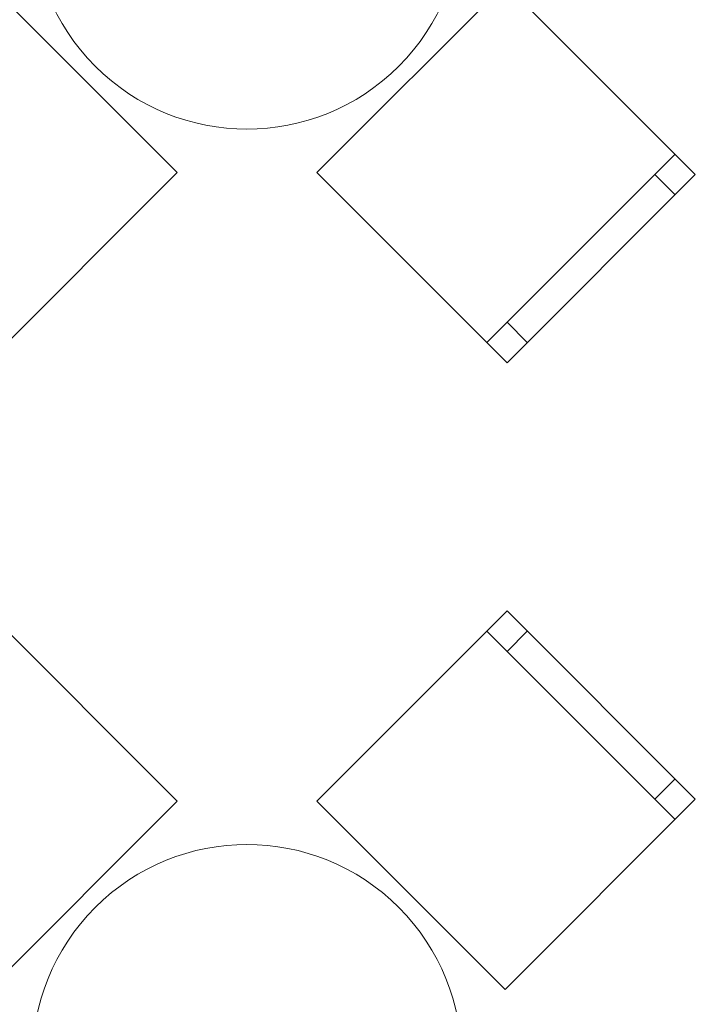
# Model space of a CAD drawing. Header units: millimetres. Extents: x -14761 to 157739, y -22400 to 107990.
# Tile 65 of 228: x 37075 to 38255, y 48614 to 50334. Entities that reach past the tile are written whole.
import ezdxf

# ---------------------------------------------------------------- set-up
doc = ezdxf.new("R2010")
doc.units = ezdxf.units.MM
doc.header["$MEASUREMENT"] = 0
doc.layers.add('Интерьер - Мебель', color=7, linetype='Continuous')

msp = doc.modelspace()

# ---------------------------------------------------------------- linework, layer by layer
at = {"layer": 'Интерьер - Мебель', "color": 7, "linetype": 'Continuous', "lineweight": 15}
for p, q in [((38219.6, 50098.8), (37890.8, 49770)), ((38184.2, 50063.4), (38219.6, 50028.1)), ((37926.2, 49805.3), (37961.5, 49770)), ((37890.8, 49265.5), (38219.6, 48936.7)), ((37926.2, 49230.2), (37961.5, 49265.5)), ((38184.2, 48972.1), (38219.6, 49007.4))]:
    msp.add_line(p, q, dxfattribs=at)
at = {"layer": 'Интерьер - Мебель', "color": 7, "linetype": 'Continuous', "lineweight": 15, "flags": 128}
for points in [[(37206.7, 50782.9, 1), (37737, 50252.6, 1)], [(37206.7, 48782.9, 1), (37737, 48252.6, 1)]]:
    msp.add_lwpolyline(points, format="xyb", close=True, dxfattribs=at)
for points in [[(37349.9, 50067), (37021.1, 50395.8), (36688.7, 50063.4), (37017.5, 49734.6)], [(37922.6, 50395.8), (37593.8, 50067), (37926.2, 49734.6), (38255, 50063.4)], [(37021.1, 48639.7), (37349.9, 48968.5), (37017.5, 49300.9), (36688.7, 48972.1)], [(37593.8, 48968.5), (37922.6, 48639.7), (38255, 48972.1), (37926.2, 49300.9)]]:
    msp.add_lwpolyline(points, close=True, dxfattribs=at)

doc.saveas('drawing.dxf')
